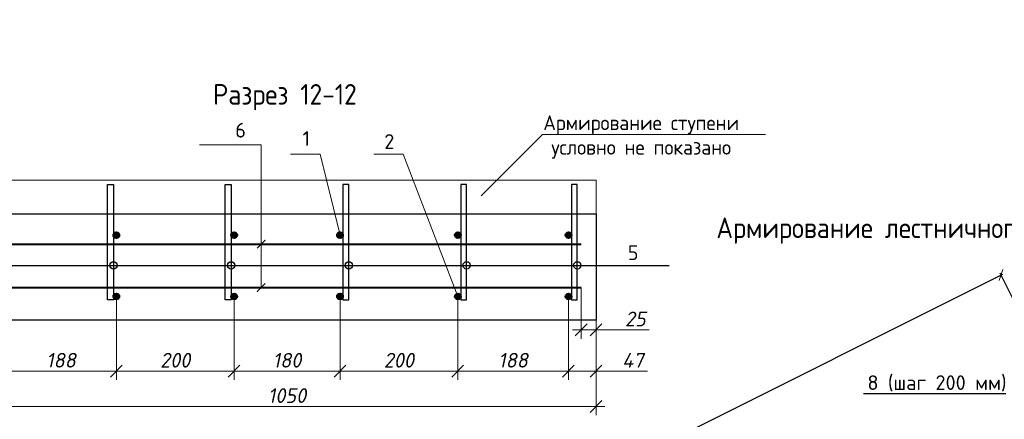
# Model space of a CAD drawing. Header units: millimetres. Extents: x 40580 to 2152466, y -328404 to 177125.
# Tile 242 of 252: x 708813 to 725540, y 146519 to 153302. Entities that reach past the tile are written whole.
import ezdxf
from ezdxf import colors
from ezdxf.entities.mleader import LeaderData, LeaderLine
from ezdxf.math import Vec2, Vec3

# ---------------------------------------------------------------- set-up
doc = ezdxf.new("R2010")
doc.units = ezdxf.units.MM
doc.linetypes.add('CENTER', pattern=[2, 1.25, -0.25, 0.25, -0.25])
for name, color, linetype, lineweight in [('0.25___', 30, 'Continuous', 25), ('Арматура', 152, 'Continuous', 40), ('Выноски', 20, 'Continuous', 20), ('ОСИ', 7, 'CENTER', 15), ('подоснова', 151, 'Continuous', 5), ('Размеры', 9, 'Continuous', 15), ('Столовая Двери и окна', 7, 'Continuous', 15), ('ТЕКСТ', 7, 'Continuous', 15)]:
    doc.layers.add(name, color=color, linetype=linetype, lineweight=lineweight)
doc.layers.add('Столовая - обозначения', color=7, linetype='Continuous')
doc.styles.add('GOST-2.304_Type-B', font='GOST_Common.ttf')
doc.styles.get("Standard").update_dxf_attribs({"font": 'isocpeur.ttf'})
doc.styles.add('ГОСТ', font='isocpeur.ttf')
doc.styles.add('ГОСТ 2.304', font='isocpeur.ttf')
doc.styles.add('Украинский', font='isocpeur.ttf', dxfattribs={"oblique": 12})
doc.dimstyles.new('10', dxfattribs={"dimscale": 0, "dimtxt": 250, "dimasz": 200, "dimexe": 150, "dimexo": 0, "dimgap": 60, "dimtad": 1, "dimdec": 0, "dimlfac": 0.1, "dimrnd": 1, "dimzin": 0, "dimdsep": 46, "dimtxsty": 'ГОСТ 2.304', "dimblk": 'OBLIQUE', "dimcen": 0.09, "dimdle": 150, "dimadec": 0, "dimazin": 0, "dimtfac": 1, "dimtdec": 0, "dimtmove": 1, "dimatfit": 2, "dimfxl": 1, "dimtzin": 0, "dimlwd": 0, "dimlwe": 0, "dimarcsym": 0})
doc.dimstyles.new('Осевые', dxfattribs={"dimscale": 0.7, "dimtxt": 450, "dimasz": 400, "dimexe": 100, "dimexo": 100, "dimgap": 100, "dimtad": 1, "dimdec": 0, "dimzin": 0, "dimdsep": 46, "dimtxsty": 'Standard', "dimblk": 'OBLIQUE', "dimcen": 9, "dimdle": 100, "dimazin": 0, "dimtm": 1e-09, "dimtfac": 1, "dimtdec": 0, "dimtofl": 0, "dimtmove": 0, "dimatfit": 3, "dimfxl": 1, "dimtolj": 1, "dimtzin": 0, "dimarcsym": 0})

# ---------------------------------------------------------------- blocks, each defined once
blk = doc.blocks.new('_OBLIQUE')
at = {"color": 0, "linetype": 'ByBlock'}
blk.add_line((-0.5, -0.5), (0.5, 0.5), dxfattribs=at)
blk = doc.blocks.new('*D6395')
at = {"layer": 'Defpoints', "color": 0, "linetype": 'ByBlock', "lineweight": 25, "ltscale": 13, "transparency": 16777216}
for p in [(725483, 148968), (726932, 146070), (712286, 138748)]:
    blk.add_point(p, dxfattribs=at)
at = {"layer": 'ОСИ', "color": 0, "linetype": 'ByBlock', "lineweight": -2, "ltscale": 13, "transparency": 16777216}
for p, q in [((710806, 141630), (725514, 148984)), ((726917, 146102), (725468, 149000)), ((712271, 138779), (710822, 141677))]:
    blk.add_line(p, q, dxfattribs=at)
at = {"layer": 'ОСИ', "color": 0, "linetype": 'ByBlock', "lineweight": -2, "ltscale": 13, "transparency": 16777216, "xscale": 140, "yscale": 140, "zscale": 140}
for p, rotation in [((725483, 148968), 26.56400820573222), ((710837, 141646), 206.5640082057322)]:
    blk.add_blockref('_OBLIQUE', p, dxfattribs=dict(at, rotation=rotation))
at = {"layer": 'ОСИ', "color": 0, "linetype": 'ByBlock', "ltscale": 13, "transparency": 16777216, "insert": (718082, 145464), "char_height": 210, "attachment_point": 5, "rotation": 26.564}
blk.add_mtext('\\A1;3275', dxfattribs=at)
blk = doc.blocks.new('*D6401')
at = {"layer": 'Defpoints', "color": 0, "lineweight": 25, "transparency": 16777216}
for p in [(710455, 148604), (712455, 148604), (712455, 147336)]:
    blk.add_point(p, dxfattribs=at)
at = {"layer": 'Размеры', "color": 0, "lineweight": 0, "transparency": 16777216}
for p, q in [((710455, 148604), (710455, 147186)), ((712455, 148604), (712455, 147186)), ((710305, 147336), (712605, 147336))]:
    blk.add_line(p, q, dxfattribs=at)
at = {"layer": 'Размеры', "color": 0, "lineweight": 0, "transparency": 16777216, "xscale": 200, "yscale": 200, "zscale": 200, "rotation": 180}
blk.add_blockref('_OBLIQUE', (710455, 147336), dxfattribs=at)
at = {"layer": 'Размеры', "color": 0, "lineweight": 0, "transparency": 16777216, "xscale": 200, "yscale": 200, "zscale": 200}
blk.add_blockref('_OBLIQUE', (712455, 147336), dxfattribs=at)
at = {"layer": 'Размеры', "color": 0, "transparency": 16777216, "insert": (711455, 147521), "char_height": 250, "attachment_point": 5, "style": 'Украинский'}
blk.add_mtext('200', dxfattribs=at)
blk = doc.blocks.new('*D6402')
at = {"layer": 'Defpoints', "color": 0, "lineweight": 25, "transparency": 16777216}
for p in [(718135, 148604), (718605, 148204), (718605, 147336)]:
    blk.add_point(p, dxfattribs=at)
at = {"layer": 'Размеры', "color": 0, "lineweight": 0, "transparency": 16777216}
for p, q in [((718135, 148604), (718135, 147186)), ((718605, 148204), (718605, 147186)), ((717985, 147336), (718755, 147336)), ((719480, 147336), (718605, 147336))]:
    blk.add_line(p, q, dxfattribs=at)
at = {"layer": 'Размеры', "color": 0, "lineweight": 0, "transparency": 16777216, "xscale": 200, "yscale": 200, "zscale": 200, "rotation": 180}
blk.add_blockref('_OBLIQUE', (718135, 147336), dxfattribs=at)
at = {"layer": 'Размеры', "color": 0, "lineweight": 0, "transparency": 16777216, "xscale": 200, "yscale": 200, "zscale": 200}
blk.add_blockref('_OBLIQUE', (718605, 147336), dxfattribs=at)
at = {"layer": 'Размеры', "color": 0, "transparency": 16777216, "insert": (719231, 147521), "char_height": 250, "attachment_point": 5, "style": 'Украинский'}
blk.add_mtext('47', dxfattribs=at)
blk = doc.blocks.new('*D6406')
at = {"layer": 'Defpoints', "color": 0, "lineweight": 25, "transparency": 16777216}
for p in [(718605, 148204), (708105, 147336), (718605, 146736)]:
    blk.add_point(p, dxfattribs=at)
at = {"layer": 'Размеры', "color": 0, "lineweight": 0, "transparency": 16777216}
for p, q in [((718605, 148204), (718605, 146586)), ((708105, 147336), (708105, 146586)), ((707955, 146736), (718755, 146736))]:
    blk.add_line(p, q, dxfattribs=at)
at = {"layer": 'Размеры', "color": 0, "lineweight": 0, "transparency": 16777216, "xscale": 200, "yscale": 200, "zscale": 200, "rotation": 180}
blk.add_blockref('_OBLIQUE', (708105, 146736), dxfattribs=at)
at = {"layer": 'Размеры', "color": 0, "lineweight": 0, "transparency": 16777216, "xscale": 200, "yscale": 200, "zscale": 200}
blk.add_blockref('_OBLIQUE', (718605, 146736), dxfattribs=at)
at = {"layer": 'Размеры', "color": 0, "transparency": 16777216, "insert": (713355, 146921), "char_height": 250, "attachment_point": 5, "style": 'Украинский'}
blk.add_mtext('1050', dxfattribs=at)
blk = doc.blocks.new('*D6407')
at = {"layer": 'Defpoints', "color": 0, "lineweight": 25, "transparency": 16777216}
for p in [(716255, 148604), (718135, 148604), (718135, 147336)]:
    blk.add_point(p, dxfattribs=at)
at = {"layer": 'Размеры', "color": 0, "lineweight": 0, "transparency": 16777216}
for p, q in [((716255, 148604), (716255, 147186)), ((718135, 148604), (718135, 147186)), ((716105, 147336), (718285, 147336))]:
    blk.add_line(p, q, dxfattribs=at)
at = {"layer": 'Размеры', "color": 0, "lineweight": 0, "transparency": 16777216, "xscale": 200, "yscale": 200, "zscale": 200, "rotation": 180}
blk.add_blockref('_OBLIQUE', (716255, 147336), dxfattribs=at)
at = {"layer": 'Размеры', "color": 0, "lineweight": 0, "transparency": 16777216, "xscale": 200, "yscale": 200, "zscale": 200}
blk.add_blockref('_OBLIQUE', (718135, 147336), dxfattribs=at)
at = {"layer": 'Размеры', "color": 0, "transparency": 16777216, "insert": (717195, 147521), "char_height": 250, "attachment_point": 5, "style": 'Украинский'}
blk.add_mtext('188', dxfattribs=at)
blk = doc.blocks.new('*D6408')
at = {"layer": 'Defpoints', "color": 0, "lineweight": 25, "transparency": 16777216}
for p in [(708575, 148604), (710455, 148604), (708575, 147336)]:
    blk.add_point(p, dxfattribs=at)
at = {"layer": 'Размеры', "color": 0, "lineweight": 0, "transparency": 16777216}
for p, q in [((708575, 148604), (708575, 147186)), ((710455, 148604), (710455, 147186)), ((710605, 147336), (708425, 147336))]:
    blk.add_line(p, q, dxfattribs=at)
at = {"layer": 'Размеры', "color": 0, "lineweight": 0, "transparency": 16777216, "xscale": 200, "yscale": 200, "zscale": 200, "rotation": 180}
blk.add_blockref('_OBLIQUE', (708575, 147336), dxfattribs=at)
at = {"layer": 'Размеры', "color": 0, "lineweight": 0, "transparency": 16777216, "xscale": 200, "yscale": 200, "zscale": 200}
blk.add_blockref('_OBLIQUE', (710455, 147336), dxfattribs=at)
at = {"layer": 'Размеры', "color": 0, "transparency": 16777216, "insert": (709515, 147521), "char_height": 250, "attachment_point": 5, "style": 'Украинский'}
blk.add_mtext('188', dxfattribs=at)
blk = doc.blocks.new('_None')
blk = doc.blocks.new('*D6410')
at = {"layer": 'Defpoints', "color": 0, "lineweight": 25, "transparency": 16777216}
for p in [(714255, 148604), (716255, 148604), (714255, 147336)]:
    blk.add_point(p, dxfattribs=at)
at = {"layer": 'Размеры', "color": 0, "lineweight": 0, "transparency": 16777216}
for p, q in [((714255, 148604), (714255, 147186)), ((716255, 148604), (716255, 147186)), ((716405, 147336), (714105, 147336))]:
    blk.add_line(p, q, dxfattribs=at)
at = {"layer": 'Размеры', "color": 0, "lineweight": 0, "transparency": 16777216, "xscale": 200, "yscale": 200, "zscale": 200, "rotation": 180}
blk.add_blockref('_OBLIQUE', (714255, 147336), dxfattribs=at)
at = {"layer": 'Размеры', "color": 0, "lineweight": 0, "transparency": 16777216, "xscale": 200, "yscale": 200, "zscale": 200}
blk.add_blockref('_OBLIQUE', (716255, 147336), dxfattribs=at)
at = {"layer": 'Размеры', "color": 0, "transparency": 16777216, "insert": (715255, 147521), "char_height": 250, "attachment_point": 5, "style": 'Украинский'}
blk.add_mtext('200', dxfattribs=at)
blk = doc.blocks.new('*D6431')
at = {"layer": 'Defpoints', "color": 0, "lineweight": 25, "transparency": 16777216}
for p in [(712455, 148604), (714255, 148604), (714255, 147336)]:
    blk.add_point(p, dxfattribs=at)
at = {"layer": 'Размеры', "color": 0, "lineweight": 0, "transparency": 16777216}
for p, q in [((712455, 148604), (712455, 147186)), ((714255, 148604), (714255, 147186)), ((712305, 147336), (714405, 147336))]:
    blk.add_line(p, q, dxfattribs=at)
at = {"layer": 'Размеры', "color": 0, "lineweight": 0, "transparency": 16777216, "xscale": 200, "yscale": 200, "zscale": 200, "rotation": 180}
blk.add_blockref('_OBLIQUE', (712455, 147336), dxfattribs=at)
at = {"layer": 'Размеры', "color": 0, "lineweight": 0, "transparency": 16777216, "xscale": 200, "yscale": 200, "zscale": 200}
blk.add_blockref('_OBLIQUE', (714255, 147336), dxfattribs=at)
at = {"layer": 'Размеры', "color": 0, "transparency": 16777216, "insert": (713355, 147521), "char_height": 250, "attachment_point": 5, "style": 'Украинский'}
blk.add_mtext('180', dxfattribs=at)
blk = doc.blocks.new('*D6432')
at = {"layer": 'Defpoints', "color": 0, "lineweight": 25, "transparency": 16777216}
for p in [(718352, 148754), (718605, 148754), (718605, 148037)]:
    blk.add_point(p, dxfattribs=at)
at = {"layer": 'Размеры', "color": 0, "lineweight": 0, "transparency": 16777216}
for p, q in [((718352, 148754), (718352, 147887)), ((718605, 148754), (718605, 147887)), ((718202, 148037), (718755, 148037)), ((719509, 148037), (718605, 148037))]:
    blk.add_line(p, q, dxfattribs=at)
at = {"layer": 'Размеры', "color": 0, "lineweight": 0, "transparency": 16777216, "xscale": 200, "yscale": 200, "zscale": 200, "rotation": 180}
blk.add_blockref('_OBLIQUE', (718352, 148037), dxfattribs=at)
at = {"layer": 'Размеры', "color": 0, "lineweight": 0, "transparency": 16777216, "xscale": 200, "yscale": 200, "zscale": 200}
blk.add_blockref('_OBLIQUE', (718605, 148037), dxfattribs=at)
at = {"layer": 'Размеры', "color": 0, "transparency": 16777216, "insert": (719272, 148222), "char_height": 250, "attachment_point": 5, "style": 'Украинский'}
blk.add_mtext('25', dxfattribs=at)

msp = doc.modelspace()

# ---------------------------------------------------------------- hatches: boundary and pattern name
at = {"layer": 'Арматура', "true_color": 0x000000}
h = msp.add_hatch(color=18, dxfattribs=at)
h.dxf.hatch_style = 1
h.paths.add_polyline_path([(710504.433, 149635.6, 1), (710405.795, 149652.049, 1)])
h = msp.add_hatch(color=18, dxfattribs=at)
h.dxf.hatch_style = 1
h.paths.add_polyline_path([(712504.433, 149635.6, 1), (712405.795, 149652.049, 1)])
h = msp.add_hatch(color=18, dxfattribs=at)
h.dxf.hatch_style = 1
h.paths.add_polyline_path([(712504.433, 149635.6, 1), (712405.795, 149652.049, 1)])
h = msp.add_hatch(color=18, dxfattribs=at)
h.dxf.hatch_style = 1
h.paths.add_polyline_path([(714205.795, 149635.6, -1), (714304.433, 149652.049, -1)])
h = msp.add_hatch(color=18, dxfattribs=at)
h.dxf.hatch_style = 1
h.paths.add_polyline_path([(716205.795, 149635.6, -1), (716304.433, 149652.049, -1)])
h = msp.add_hatch(color=18, dxfattribs=at)
h.dxf.hatch_style = 1
h.paths.add_polyline_path([(718085.795, 149635.6, -1), (718184.433, 149652.049, -1)])
h = msp.add_hatch(color=18, dxfattribs=at)
h.dxf.hatch_style = 1
h.paths.add_polyline_path([(710504.433, 148612.049, -1), (710405.795, 148595.6, -1)])
h = msp.add_hatch(color=18, dxfattribs=at)
h.dxf.hatch_style = 1
h.paths.add_polyline_path([(712504.433, 148612.049, -1), (712405.795, 148595.6, -1)])
h = msp.add_hatch(color=18, dxfattribs=at)
h.dxf.hatch_style = 1
h.paths.add_polyline_path([(712504.433, 148612.049, -1), (712405.795, 148595.6, -1)])
h = msp.add_hatch(color=18, dxfattribs=at)
h.dxf.hatch_style = 1
h.paths.add_polyline_path([(714205.795, 148612.049, 1), (714304.433, 148595.6, 1)])
h = msp.add_hatch(color=18, dxfattribs=at)
h.dxf.hatch_style = 1
h.paths.add_polyline_path([(716205.795, 148612.049, 1), (716304.433, 148595.6, 1)])
h = msp.add_hatch(color=18, dxfattribs=at)
h.dxf.hatch_style = 1
h.paths.add_polyline_path([(718085.795, 148612.049, 1), (718184.433, 148595.6, 1)])

# ---------------------------------------------------------------- linework, layer by layer
at = {"layer": '0.25___', "color": 18, "lineweight": 30, "true_color": 0x000000}
msp.add_line((718605.114, 150003.824), (718605.114, 148203.824), dxfattribs=at)
msp.add_lwpolyline([(718605.114, 148203.824), (708105.114, 148203.824), (708105.114, 150003.824), (718605.114, 150003.824)], dxfattribs=at)
at = {"layer": 'Арматура', "color": 18, "true_color": 0x000000}
for p, q in [((708355.114, 149493.824), (718351.969, 149493.824)), ((708355.114, 148753.824), (718351.969, 148753.824))]:
    msp.add_line(p, q, dxfattribs=at)
for centre in [(710455.114, 149643.824), (712455.114, 149643.824), (712455.114, 149643.824), (714255.114, 149643.824), (716255.114, 149643.824), (718135.114, 149643.824), (710455.114, 148603.824), (712455.114, 148603.824), (712455.114, 148603.824), (714255.114, 148603.824), (716255.114, 148603.824), (718135.114, 148603.824)]:
    msp.add_circle(centre, 50, dxfattribs=at)
at = {"layer": 'Выноски', "color": 18, "true_color": 0x000000}
for p, q in [((712915.416, 151177.044), (711868.204, 151177.044)), ((712915.416, 151177.044), (712915.416, 149153.824)), ((713915.279, 151019.21), (713415.279, 151019.21)), ((713915.279, 151019.21), (714255.114, 149643.824)), ((715326.494, 151019.21), (714826.494, 151019.21)), ((715326.494, 151019.21), (716255.114, 148603.824)), ((712915.416, 149153.824), (712915.416, 148753.824))]:
    msp.add_line(p, q, dxfattribs=at)
at = {"layer": 'Выноски', "color": 18, "true_color": 0x000000, "const_width": 20}
for points in [[(712844.705, 149423.114), (712986.126, 149564.535)], [(712844.705, 148683.114), (712986.126, 148824.535)]]:
    msp.add_lwpolyline(points, dxfattribs=at)
at = {"layer": 'Размеры', "color": 18, "true_color": 0x000000}
msp.add_lwpolyline([(708105.114, 150003.824), (708105.114, 150577.044), (718605.114, 150577.044), (718605.114, 150003.824)], dxfattribs=at)
at = {"layer": 'Столовая Двери и окна', "color": 18, "lineweight": 25, "true_color": 0x000000}
for p, q in [((708525.119, 149131.975), (719849.179, 149131.975)), ((723149.857, 146958.97), (725564.416, 146958.97))]:
    msp.add_line(p, q, dxfattribs=at)
at = {"layer": 'Столовая Двери и окна', "color": 18, "lineweight": 30, "true_color": 0x000000}
for points in [[(710405.119, 148547.164), (710305.119, 148547.164), (710305.119, 150502.533), (710405.119, 150502.533)], [(712405.119, 148547.164), (712305.119, 148547.164), (712305.119, 150502.533), (712405.119, 150502.533)], [(714305.109, 148547.164), (714405.109, 148547.164), (714405.109, 150502.533), (714305.109, 150502.533)], [(716305.109, 148547.164), (716405.109, 148547.164), (716405.109, 150502.533), (716305.109, 150502.533)], [(718185.109, 148547.164), (718285.109, 148547.164), (718285.109, 150502.533), (718185.109, 150502.533)]]:
    msp.add_lwpolyline(points, close=True, dxfattribs=at)
at = {"layer": 'Столовая Двери и окна', "color": 18, "lineweight": 25, "true_color": 0x000000}
for centre in [(710405.119, 149131.975), (712405.119, 149131.975), (714405.109, 149131.975), (716405.109, 149131.975), (718285.109, 149131.975)]:
    msp.add_circle(centre, 62.046, dxfattribs=at)

# ---------------------------------------------------------------- texts
at = {"color": 18, "true_color": 0x000000, "insert": (250111.057, 153773.154), "char_height": 200, "attachment_point": 1, "style": 'ГОСТ'}
msp.add_mtext_dynamic_manual_height_columns('\\pi9510.738;{\\H1.5152x;\\P\\pi1000;Общие указания\\P\\pi200;}1.^IРабочая документация разработана в соответствии с заданием на проектирование, требованиями действующих технических регламентов, стандартов, сводов правил и других документов, содержащих установленные требования.\\P2.^IРабочая документация выполнена в соответствии со следующими нормативными и техническими документами:\\P-^IСП 20.13330.2016 "Нагрузки и Воздействия";\\P-^IСП 63.13330.2012 "Бетонные и железобетонные конструкции. Основные положения";\\P-^IСП 22.13330.2016 "Основания зданий и сооружений";\\P-^IСП 45.13330.2012 "Земляные сооружения, основания и фундаменты".\\P3.   За относительную отметку 0,000 принята отметка чистого пола первого этажа.\\P4.^IПеречень видов работ, для которых необходимо составлять акты освидетельствования скрытых работ:\\P-^Iармирование конструкций;\\P-^Iосвидетельствование опалубки перед бетонированием;\\P-^Iвыполнение сварочных работ;\\P-^Iотбор контрольных проб бетона;\\P-^Iсоответствие законченных железобетонных конструкций проекту с отображением качества работ;\\P-^Iустройство монолитных конструкций, выполняемых в зимнее время;  \\P\\pi0;        -    устройство гидроизоляции;\\P\\pi200;-^Iуплотнение грунтов и обратную засыпку.\\PЗапрещается выполнение последующих работ при отсутствии актов освидетельствования предшествующих скрытых работ во всех случаях.\\P\\pi0;        5. Проект рассчитан на производство работ в период положительных температур. В случае выполнения работ при отрицательных температурах необходимо выполнять требования СНиП часть 3 по производству работ и ППР.\\P        6. При минимальной температуре воздуха до минус 15°С допускается:\\P\\pi200;-выдерживание бетона в конструкции методом термоса, при предварительном разогреве бетонной смеси;\\P -форсированный электроразогрев бетона в конструкции с повторным уплотнением.\\PПри минимальной температуре воздуха до минус 25°С допускается:\\P -обогрев бетона в греющей опалубке с помощью низкотемпературных электронагревателей;\\P -электродный сквозной прогрев бетона;\\P -электрообогрев с помощью греющего провода.\\P      7. В процессе бетонирования обеспечить соблюдение защитных слоев и мест положения рабочей арматуры согласно проекту. Величина защитного слоя продольной рабочей арматуры у боковых граней стен монолитных участков должны быть не менее 20мм и не менее диаметра продольной рабочей арматуры конструкции, величина защитного слоя поперечной арматуры - не менее 10 мм\\P      8. Крестовые соединения стержней продольной и поперечной арматуры, соединение стержней продольной арматуры по длине выполнить вязкой отожженой проволокой диаметром 2,0-3,0 мм', width=17710.69822, gutter_width=5800, heights=[13133.416], dxfattribs=at)
at = {"layer": 'Арматура', "color": 18, "lineweight": 0, "true_color": 0x000000, "char_height": 250, "width": 3270.99844, "attachment_point": 5, "style": 'ГОСТ 2.304'}
for s, insert in [(' \\P2 ', (715092.453, 151442.145)), (' \\P6\\P ', (712565.219, 151426.64)), (' \\P1\\P ', (713681.239, 151286.148)), (' \\P5', (719235.225, 149554.911))]:
    msp.add_mtext(s, dxfattribs=dict(at, insert=insert))
at = {"layer": 'Столовая - обозначения', "color": 18, "lineweight": 25, "true_color": 0x000000}
msp.add_text('8 (шаг 200 мм)', height=250, dxfattribs=at).set_placement((723214.59, 147015.927))
at = {"layer": 'ТЕКСТ', "color": 18, "ltscale": 6, "true_color": 0x000000, "char_height": 350, "width": 12142.26589, "attachment_point": 2, "style": 'ГОСТ'}
for s, insert in [('{\\W0.9;Разрез 12-12}', (713317.999, 152209.88)), ('{\\W0.9;Армирование лестничного марша}', (723995.952, 149944.811))]:
    msp.add_mtext(s, dxfattribs=dict(at, insert=insert))

# ---------------------------------------------------------------- dimensions: what is measured, and where the dimension line sits
at = {"layer": 'ОСИ', "color": 18, "linetype": 'ByBlock', "ltscale": 13, "true_color": 0x000000}
dim = msp.add_aligned_dim(p1=(712286.358, 138747.714), p2=(726932.173, 146070.288), distance=3240.2, dimstyle='Осевые', override={"dimtxt": 300, "dimasz": 200, "dimexe": 50, "dimexo": 50, "dimlfac": 0.2, "dimdle": 50, "dimtmove": 1}, dxfattribs=at)
dim.commit()
dim.dimension.update_dxf_attribs({"geometry": '*D6395', "text_midpoint": (718081.997, 145463.677)})
at = {"layer": 'Размеры', "color": 18, "true_color": 0x000000}
for base, p1, p2, picture, middle in [((718605.114, 148037.341), (718351.969, 148753.824), (718605.114, 148753.824), '*D6432', (719272.077, 148081.376)), ((718605.114, 147335.948), (718135.114, 148603.824), (718605.114, 148203.824), '*D6402', (719230.793, 147335.948))]:
    dim = msp.add_linear_dim(base=base, p1=p1, p2=p2, dimstyle='10', override={"dimscale": 1, "dimtxsty": 'Украинский'}, dxfattribs=at)
    dim.commit()
    dim.dimension.update_dxf_attribs({"geometry": picture, "text_midpoint": middle, "dimtype": 160})
for base, p1, p2, picture, middle in [((708575.114, 147335.948), (710455.114, 148603.824), (708575.114, 148603.824), '*D6408', (709515.114, 147520.948)), ((712455.114, 147335.948), (710455.114, 148603.824), (712455.114, 148603.824), '*D6401', (711455.114, 147520.948)), ((714255.114, 147335.948), (712455.114, 148603.824), (714255.114, 148603.824), '*D6431', (713355.114, 147520.948)), ((718135.114, 147335.948), (716255.114, 148603.824), (718135.114, 148603.824), '*D6407', (717195.114, 147520.948)), ((718605.114, 146735.948), (708105.114, 147335.948), (718605.114, 148203.824), '*D6406', (713355.114, 146920.948))]:
    dim = msp.add_linear_dim(base=base, p1=p1, p2=p2, dimstyle='10', override={"dimscale": 1, "dimtxsty": 'Украинский'}, dxfattribs=at)
    dim.commit()
    dim.dimension.update_dxf_attribs({"geometry": picture, "text_midpoint": middle})
dim = msp.add_linear_dim(base=(714255.114, 147335.948), p1=(716255.114, 148603.824), p2=(714255.114, 148603.824), angle=180, dimstyle='10', override={"dimscale": 1, "dimtxsty": 'Украинский'}, dxfattribs=at)
dim.commit()
dim.dimension.update_dxf_attribs({"geometry": '*D6410', "text_midpoint": (715255.114, 147520.948)})

# ---------------------------------------------------------------- leaders
at = {"layer": 'подоснова', "color": 18, "ltscale": 0.3, "true_color": 0x000000}
ml = msp.add_multileader_mtext('Standard', dxfattribs=at)
ml.set_content('Армирование ступени\\Pусловно не показано', color=(0, 0, 0), style='GOST-2.304_Type-B')
ml.set_leader_properties(color=256, linetype='ByLayer', lineweight=15)
ml.set_arrow_properties(name='NONE')
ml.build(insert=Vec2(0, 0))
ml.multileader.update_dxf_attribs({"text_left_attachment_type": 6, "text_right_attachment_type": 6, "dogleg_length": 0.1, "arrow_head_size": 18})
ctx = ml.context
ctx.base_point, ctx.char_height, ctx.arrow_head_size, ctx.landing_gap_size, ctx.plane_origin = Vec3(717696.259, 151352.899), 250, 18, 20, Vec3(707974.034, 153093.966)
ctx.left_attachment, ctx.right_attachment, ctx.text_align_type = 6, 6, 1
notes = []
notes.append((ctx, [(0, (1, 1, 0), (717696.159, 151352.899), (1, 0), 0.1, [(0, [(716650.858, 150312.282)], 0, [])])]))
ctx.mtext.insert, ctx.mtext.alignment, ctx.mtext.flow_direction = Vec3(719371.562, 151677.899), 2, 5
for ctx, leaders in notes:
    for number, flags, end, landing, length, lines in leaders:
        leader = LeaderData()
        leader.index, (leader.has_last_leader_line, leader.has_dogleg_vector, leader.attachment_direction) = number, flags
        leader.last_leader_point, leader.dogleg_vector, leader.dogleg_length = Vec3(end), Vec3(landing), length
        for number, points, colour, breaks in lines:
            line = LeaderLine()
            line.index, line.vertices, line.color, line.breaks = number, Vec3.list(points), colors.encode_raw_color(colour), breaks
            leader.lines.append(line)
        ctx.leaders.append(leader)

doc.saveas('drawing.dxf')
